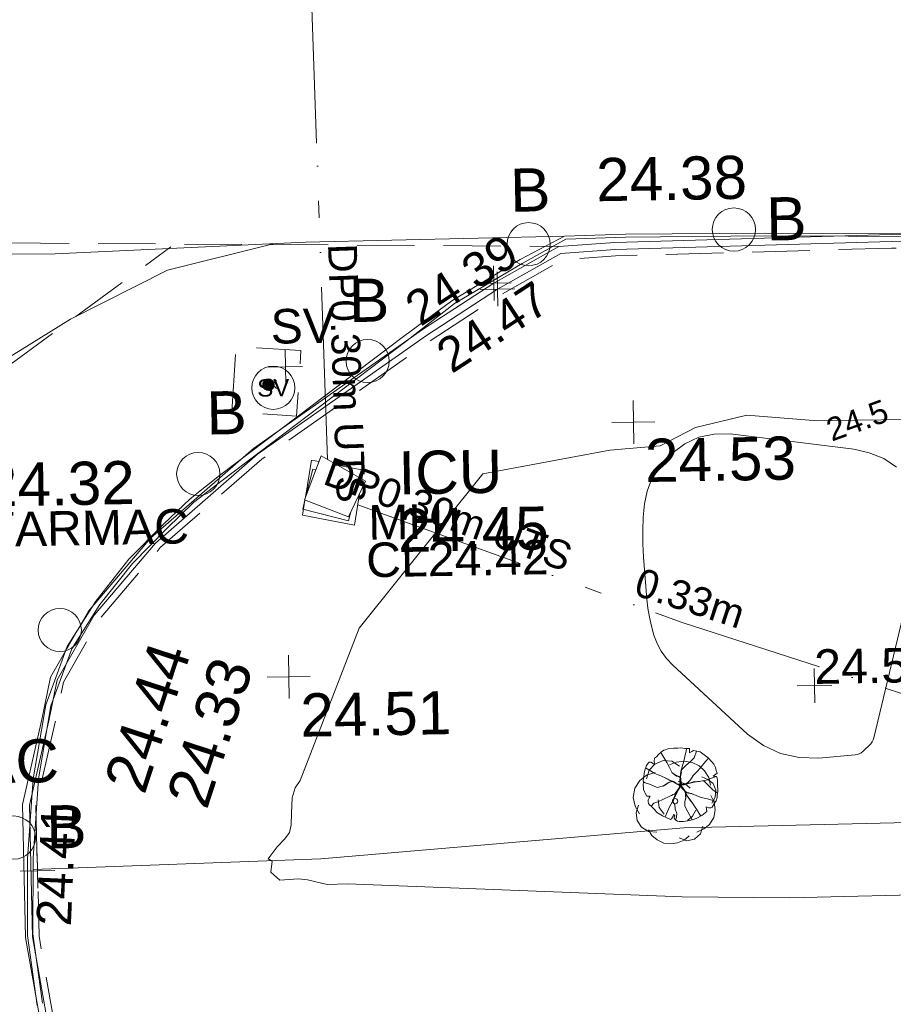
# Model space of a CAD drawing. Header units: millimetres. Extents: x -290717 to 520720, y -88450 to 287762.
# Tile 70 of 256: x -97965 to -90376, y -43295 to -34739. Entities that reach past the tile are written whole.
import ezdxf

# ---------------------------------------------------------------- set-up
doc = ezdxf.new("R2010")
doc.units = ezdxf.units.MM
for name, pattern in [('IMPORT-DASHED _2_', [750, 500, -250]), ('IMPORT-UG_EIR_QLB2 _2_', [2750, 1500, -300, 0, -300, 150, -300, 0, -200]), ('IMPORT-UG_ELEC_STREET LIGHTING_QLB2 _2_', [2700, 1500, -300, 0, -250, 150, -300, 0, -200])]:
    doc.linetypes.add(name, pattern=pattern)
for name, color, linetype, lineweight, true_color in [('00_TOPO_FURN_BOLLARD', 7, 'Continuous', 9, 0x666666), ('00_TOPO_KERB_BOTTOM', 1, 'Continuous', 9, 0xff0000), ('00_TOPO_KERB_TOP', 7, 'Continuous', 9, 0xa500a5), ('00_TOPO_LEVEL_SPOT', 7, 'Continuous', 9, 0x666666), ('00_TOPO_SERV_IC', 5, 'Continuous', 9, 0x0000ff), ('00_TOPO_SERV_STOP_VALVE', 7, 'Continuous', 9, 0x666666), ('00_TOPO_TREE', 7, 'Continuous', 9, 0x666666), ('00_UAV_FORM_LINES', 7, 'Continuous', 9, 0x666666), ('01_DTM_CONTOUR_MNR', 7, 'Continuous', 9, 0xa5a552), ('01_DTM_CONTOUR_MNR_LABELS', 7, 'Continuous', 9, 0xa5a552), ('12333-PUM-2D-U-0001-C01 - Rev2_REVIT IMPORT_dwg', 7, 'Continuous', 9, 0x767676), ('CONTOURS_MINOR', 7, 'Continuous', 9, 0x00a5a5), ('KERB_BOTTOM', 7, 'Continuous', 9, 0x0000a5), ('KERB_BOTTOM_LVL', 7, 'Continuous', 9, 0x0000a5), ('KERB_TOP', 2, 'Continuous', 9, 0xffff00), ('KERB_TOP_LVL', 2, 'Continuous', 9, 0xffff00), ('MANHOLES', 7, 'Continuous', 9, 0xa50000), ('MANHOLES_LVL', 7, 'Continuous', 9, 0xa50000), ('MANHOLES_TXT', 7, 'Continuous', 9, 0xa50000), ('PUM-EIRCOMM-MH', 6, 'Continuous', 9, 0xff00ff), ('PUM-EIRCOMM-NOTES', 6, 'Continuous', 9, 0xff00ff), ('PUM-EIRCOMM-QLB2', 6, 'IMPORT-UG_EIR_QLB2 _2_', 9, 0xff00ff), ('SAPLING', 120, 'Continuous', 9, 0x00ffbf), ('SLUICEVALVE', 5, 'Continuous', 9, 0x0000ff), ('SLUICEVALVE_TXT', 5, 'Continuous', 9, 0x0000ff), ('SPOT_HEIGHTS_LVL', 7, 'Continuous', 9, 0x00a500)]:
    doc.layers.add(name, color=color, linetype=linetype, lineweight=lineweight, true_color=true_color)
for name, color, linetype, lineweight in [('00_TOPO_ROAD_EDGE', 7, 'Continuous', 9), ('00_TOPO_SURFACE', 7, 'Continuous', 9), ('00_TOPO_SURVEY_TEXT', 7, 'Continuous', 9), ('CHANGE_OF_SURFACE', 7, 'IMPORT-DASHED _2_', 9), ('CHANGE_OF_SURFACE_LVL', 7, 'Continuous', 9), ('GEN-TEXT', 7, 'Continuous', 9), ('Text', 7, 'Continuous', 9), ('TEXT_TXT', 7, 'Continuous', 9)]:
    doc.layers.add(name, color=color, linetype=linetype, lineweight=lineweight)
doc.styles.add('Arial_1', font='arial.ttf', dxfattribs={"height": 250})
doc.styles.add('Arial_3', font='arial.ttf', dxfattribs={"height": 300})
doc.styles.add('Swis721 Lt BT', font='swissl.ttf', dxfattribs={"height": 400})
doc.styles.add('Swis721 Lt BT_1', font='swissl.ttf', dxfattribs={"height": 200})
doc.styles.add('Swis721 Lt BT_2', font='swissl.ttf', dxfattribs={"height": 375})

# ---------------------------------------------------------------- blocks, each defined once
blk = doc.blocks.new('12333-PUM-2D-U-0001-C01 - Rev2_REVIT IMPORT_dwg_MSL_Bollard_2-2077182-Site Location Plan Existing')
at = {"layer": '00_TOPO_FURN_BOLLARD', "color": 254, "true_color": 0xcccccc}
blk.add_circle((0, 0), 62.5, dxfattribs=at)
blk = doc.blocks.new('12333-PUM-2D-U-0001-C01 - Rev2_REVIT IMPORT_dwg_MSL_Sluice_Valve_SYM-2077186-Site Location Plan Existing')
at = {"layer": '00_TOPO_SERV_STOP_VALVE', "color": 254, "true_color": 0xcccccc}
blk.add_circle((0, 0), 500, dxfattribs=at)
at = {"layer": '00_TOPO_SERV_STOP_VALVE', "insert": (0, 199), "char_height": 400, "width": 785.11, "attachment_point": 2, "line_spacing_factor": 1.005062, "style": 'Swis721 Lt BT'}
blk.add_mtext('SV', dxfattribs=at)
blk = doc.blocks.new('12333-PUM-2D-U-0001-C01 - Rev2_REVIT IMPORT_dwg_MM-2077200-Site Location Plan Existing')
at = {"layer": '00_TOPO_LEVEL_SPOT', "color": 254, "true_color": 0xcccccc, "flags": 128}
for points in [[(500, 0), (0, 0), (0, 500)], [(0, -500), (0, 0), (-500, 0)]]:
    blk.add_lwpolyline(points, dxfattribs=at)
blk = doc.blocks.new('12333-PUM-2D-U-0001-C01 - Rev2_REVIT IMPORT_dwg_CONIFEROUS_TREE-2077258-Site Location Plan Existing')
at = {"layer": '00_TOPO_TREE', "color": 254, "true_color": 0xcccccc, "flags": 128}
for points in [[(533808733.4, 725515709.3), (533808755.6, 725515783.3), (533808807.4, 725515835), (533808881.3, 725515864.6), (533808955.2, 725515857.2), (533809021.8, 725515812.8)], [(533808933.1, 725515827.6), (533808992.2, 725515849.8), (533809066.2, 725515857.2), (533809132.7, 725515842.4), (533809191.9, 725515812.8), (533809236.2, 725515768.5), (533809273.2, 725515709.3), (533809288, 725515642.8)], [(533808666.9, 725515406.1), (533808629.9, 725515472.7), (533808615.1, 725515546.6), (533808629.9, 725515628), (533808674.2, 725515694.5), (533808733.4, 725515738.9), (533808807.4, 725515761.1)], [(533809007, 725515679.7), (533809066.2, 725515657.5), (533809110.5, 725515620.6)], [(533809214.1, 725515716.7), (533809265.8, 725515694.5), (533809310.2, 725515657.5), (533809332.4, 725515598.4), (533809325, 725515539.2), (533809295.4, 725515487.5)], [(533808814.7, 725515243.4), (533808740.8, 725515250.8), (533808681.6, 725515287.8), (533808644.7, 725515347), (533808637.3, 725515413.5), (533808659.5, 725515480.1)], [(533808881.3, 725515398.7), (533808836.9, 725515457.9), (533808829.5, 725515524.4)], [(533809288, 725515554), (533809317.6, 725515494.9), (533809325, 725515428.3), (533809310.2, 725515361.8), (533809273.2, 725515302.6), (533809221.5, 725515265.6), (533809162.3, 725515236.1)], [(533809154.9, 725515428.3), (533809125.3, 725515376.5), (533809081, 725515339.6)], [(533809095.7, 725515206.5), (533809051.4, 725515169.5), (533808992.2, 725515147.3), (533808933.1, 725515139.9), (533808873.9, 725515147.3), (533808814.7, 725515176.9), (533808770.4, 725515213.9), (533808740.8, 725515265.6)], [(533809214.1, 725515287.8), (533809191.9, 725515221.3), (533809140.1, 725515176.9), (533809073.6, 725515162.1), (533809007, 725515191.7)]]:
    blk.add_lwpolyline(points, dxfattribs=at)
at = {"layer": '00_TOPO_TREE', "color": 254, "true_color": 0xcccccc}
blk.add_ellipse((533808977.4, 725515509.7), major_axis=(22.8, 0), ratio=1, dxfattribs=at)
blk = doc.blocks.new('12333-PUM-2D-U-0001-C01 - Rev2_REVIT IMPORT_dwg_MGS62954_T2_Galway_ITM_3d_Rev1-2077680-Site Location Plan Existing')
at = {"layer": '00_TOPO_KERB_BOTTOM', "color": 254, "true_color": 0xcccccc, "flags": 128}
for points in [[(533804577.2, 725517993.5), (533804812.4, 725518211.2), (533805068.3, 725518407.8), (533806689.6, 725519587.4), (533807115.2, 725519891.8), (533807714.7, 725520238), (533808102.4, 725520435.7), (533808633.3, 725520442.2), (533809850.5, 725520431.3), (533811300.4, 725520398.9), (533811309, 725519762.5), (533812115, 725519761.7), (533812103.3, 725520416.2), (533812741.8, 725520396.5), (533814401.1, 725520359.5), (533816051.7, 725520333.5), (533817868.6, 725520295), (533819312.4, 725520253.4), (533821064.7, 725520220.5), (533823165.7, 725520187.9)], [(533804577.2, 725517993.5), (533804270.8, 725517694.1), (533803977.3, 725517335.8), (533803721.9, 725516946.6), (533803526, 725516441.3), (533803405.7, 725515800.4), (533803345.2, 725515105.9), (533803331.8, 725514440.1), (533803406.6, 725513831.9)]]:
    blk.add_lwpolyline(points, dxfattribs=at)
at = {"layer": '00_TOPO_KERB_TOP', "color": 254, "true_color": 0xcccccc, "flags": 128}
for points in [[(533804603.8, 725517954.8), (533804838.3, 725518178.8), (533805093.4, 725518363.1), (533806719.1, 725519552.3), (533807138, 725519866.6), (533807729.9, 725520205.5), (533808113, 725520408.5), (533808633.4, 725520418.6), (533809850.1, 725520407.7), (533811277.1, 725520375.8), (533811285.8, 725519739), (533812139, 725519738.2), (533812127.3, 725520391.9), (533812741.2, 725520373), (533814400.6, 725520336), (533816051.2, 725520310), (533817868, 725520271.5), (533819311.9, 725520229.9), (533821064.3, 725520196.9), (533823165.3, 725520164.4)], [(533804603.8, 725517954.8), (533804300.2, 725517658.1), (533804011.3, 725517305.4), (533803761.8, 725516925.3), (533803570.9, 725516432.6), (533803452.3, 725515801.2), (533803392.4, 725515112.3), (533803379, 725514453.7), (533803453.3, 725513850.3)]]:
    blk.add_lwpolyline(points, dxfattribs=at)
at = {"layer": '00_TOPO_ROAD_EDGE', "color": 254, "true_color": 0xcccccc, "flags": 128}
blk.add_lwpolyline([(533808102.4, 725520435.7), (533805853.1, 725520422.3), (533803676.4, 725520358.9), (533802063, 725520380.3), (533798877.6, 725520505.9), (533794395.6, 725520667), (533789653.1, 725520663.1), (533786567.8, 725520724.3), (533784468.8, 725520763.9), (533781388, 725520620.6), (533780700.9, 725520532.9)], dxfattribs=at)
at = {"layer": '00_TOPO_SERV_IC', "color": 254, "true_color": 0xcccccc}
for p, q in [((533805803.1, 725518183.2), (533805955.5, 725518564.2)), ((533806336.5, 725518335.6), (533805955.5, 725518564.2)), ((533806184.1, 725518030.8), (533806336.5, 725518335.6)), ((533805803.1, 725518183.2), (533806184.1, 725518030.8))]:
    blk.add_line(p, q, dxfattribs=at)
at = {"layer": '00_TOPO_SURFACE', "color": 254, "true_color": 0xcccccc, "flags": 128}
blk.add_lwpolyline([(533805569.7, 725520414), (533804650, 725520200), (533803800, 725519790), (533803010, 725519320), (533802400, 725518650), (533801960, 725517930), (533801610, 725517120), (533801450, 725516540), (533801390, 725515750), (533801380, 725514560), (533801360, 725512960), (533801370, 725512370), (533802350, 725511810), (533802350, 725511680), (533804510, 725511660), (533804442.3, 725511806.4)], dxfattribs=at)
at = {"layer": '00_UAV_FORM_LINES', "color": 254, "true_color": 0xcccccc, "flags": 128}
blk.add_lwpolyline([(533847507.5, 725515984.4), (533844996.8, 725515800.5), (533840466.8, 725515664.5), (533838884.8, 725515664.5), (533838006.8, 725515562.5), (533837555.8, 725515415.5), (533837025.8, 725515176.5), (533836658.8, 725515064.5), (533836035.8, 725514997.5), (533834931.8, 725514912.5), (533834040.8, 725514880.5), (533830307.8, 725515228.5), (533827096.8, 725515644.5), (533826283.8, 725515602.5), (533825636.8, 725515527.5), (533820890.8, 725515516.5), (533814412.8, 725515310.5), (533809049.8, 725515277.5), (533805892.8, 725515061.5), (533803390.3, 725515012.5)], dxfattribs=at)
at = {"layer": '01_DTM_CONTOUR_MNR', "color": 254, "true_color": 0xcccccc, "flags": 128}
blk.add_lwpolyline([(533814242.7, 725514682.6), (533809960.3, 725514651.6), (533809024.7, 725514678.8), (533806119.5, 725514842.6), (533805941.3, 725514837.4), (533805771.9, 725514882.2), (533805694.8, 725514892.1), (533805531.8, 725514882.4), (533805455.7, 725514954.5), (533805470, 725515050), (533805435.3, 725515069.1), (533805515.6, 725515173.6), (533805581.5, 725515242.2), (533805622.3, 725515295.1), (533805638, 725515361.6), (533805643.6, 725515462.9), (533805650.9, 725515595.6), (533805680.5, 725515682.4), (533805723.3, 725515747.5), (533806259.7, 725517060.2), (533807356.2, 725518384.1), (533808463, 725518569.8), (533808902.1, 725518599.9), (533809212, 725518753.4), (533809657.8, 725518852.9), (533810271.1, 725518794.1), (533810616.8, 725518792.5), (533811036.8, 725518790.4)], dxfattribs=at)
for name, p, xscale, yscale, zscale in [('12333-PUM-2D-U-0001-C01 - Rev2_REVIT IMPORT_dwg_MSL_Bollard_2-2077182-Site Location Plan Existing', (533809574.6, 725520467.3), 3, 3, 3), ('12333-PUM-2D-U-0001-C01 - Rev2_REVIT IMPORT_dwg_MSL_Bollard_2-2077182-Site Location Plan Existing', (533807789.7, 725520371.5), 3, 3, 3), ('12333-PUM-2D-U-0001-C01 - Rev2_REVIT IMPORT_dwg_MSL_Bollard_2-2077182-Site Location Plan Existing', (533806373.4, 725519380.5), 3, 3, 3), ('12333-PUM-2D-U-0001-C01 - Rev2_REVIT IMPORT_dwg_MSL_Sluice_Valve_SYM-2077186-Site Location Plan Existing', (533805550, 725519162.4), 0.375, 0.375, 0.375), ('12333-PUM-2D-U-0001-C01 - Rev2_REVIT IMPORT_dwg_MM-2077200-Site Location Plan Existing', (533808672.7, 725518809.2), 0.375, 0.375, 0.375), ('12333-PUM-2D-U-0001-C01 - Rev2_REVIT IMPORT_dwg_MSL_Bollard_2-2077182-Site Location Plan Existing', (533804885.2, 725518424.9), 3, 3, 3), ('12333-PUM-2D-U-0001-C01 - Rev2_REVIT IMPORT_dwg_MSL_Bollard_2-2077182-Site Location Plan Existing', (533803658.7, 725517090), 3, 3, 3), ('12333-PUM-2D-U-0001-C01 - Rev2_REVIT IMPORT_dwg_MM-2077200-Site Location Plan Existing', (533805640.3, 725516649.1), 0.375, 0.375, 0.375), ('12333-PUM-2D-U-0001-C01 - Rev2_REVIT IMPORT_dwg_MSL_Bollard_2-2077182-Site Location Plan Existing', (533803229.1, 725515293.8), 3, 3, 3)]:
    blk.add_blockref(name, p, dxfattribs=dict(xscale=xscale, yscale=yscale, zscale=zscale))
blk.add_blockref('12333-PUM-2D-U-0001-C01 - Rev2_REVIT IMPORT_dwg_CONIFEROUS_TREE-2077258-Site Location Plan Existing', (0, 0))
at = {"layer": '00_TOPO_FURN_BOLLARD', "char_height": 375, "width": 398.907, "attachment_point": 1, "line_spacing_factor": 1.005062, "style": 'Swis721 Lt BT_2'}
for insert in [(533807637.2, 725521030.1), (533809857.3, 725520741.5), (533806220.7, 725520096.1), (533804966, 725519140.6), (533803511.8, 725515568)]:
    blk.add_mtext('B', dxfattribs=dict(at, insert=insert))
at = {"layer": '00_TOPO_KERB_BOTTOM', "color": 251, "true_color": 0x666666, "insert": (533804553.2, 725515620.4), "char_height": 375, "width": 1495.902, "attachment_point": 1, "rotation": 70.9031, "line_spacing_factor": 1.005062, "style": 'Swis721 Lt BT_2'}
blk.add_mtext('24.33', dxfattribs=at)
at = {"layer": '00_TOPO_KERB_TOP', "color": 251, "true_color": 0x666666, "insert": (533804014.4, 725515760.8), "char_height": 375, "width": 1495.902, "attachment_point": 1, "rotation": 70.9031, "line_spacing_factor": 1.005062, "style": 'Swis721 Lt BT_2'}
blk.add_mtext('24.44', dxfattribs=at)
at = {"layer": '00_TOPO_LEVEL_SPOT', "char_height": 375, "width": 1495.902, "attachment_point": 1, "line_spacing_factor": 1.005062, "style": 'Swis721 Lt BT_2'}
for s, insert in [('24.53', (533808767.8, 725518661.8)), ('24.32', (533803022, 725518549.1)), ('24.51', (533805735.4, 725516501.7))]:
    blk.add_mtext(s, dxfattribs=dict(at, insert=insert))
at = {"layer": '00_TOPO_ROAD_EDGE', "color": 251, "true_color": 0x666666, "insert": (533808385.8, 725521108.7), "char_height": 375, "width": 1495.902, "attachment_point": 1, "line_spacing_factor": 1.005062, "style": 'Swis721 Lt BT_2'}
blk.add_mtext('24.38', dxfattribs=at)
at = {"layer": '00_TOPO_SERV_IC', "color": 251, "true_color": 0x666666, "char_height": 375, "attachment_point": 1, "line_spacing_factor": 1.005062, "style": 'Swis721 Lt BT_2'}
for s, insert, width in [('ICU', (533806623.9, 725518591.3), 1021.013), ('24.45', (533806610, 725518090.8), 1495.902)]:
    blk.add_mtext(s, dxfattribs=dict(at, insert=insert, width=width))
at = {"layer": '00_TOPO_SURVEY_TEXT', "color": 251, "true_color": 0x666666, "insert": (533801420, 725516144.5), "char_height": 375, "width": 2450.431, "attachment_point": 1, "line_spacing_factor": 1.005062, "style": 'Swis721 Lt BT_2'}
blk.add_mtext('TARMAC', dxfattribs=at)
at = {"layer": '01_DTM_CONTOUR_MNR_LABELS', "color": 251, "true_color": 0x666666, "insert": (533810584.4, 725518886.5), "char_height": 200, "width": 620.512, "attachment_point": 2, "rotation": 19.00066, "line_spacing_factor": 1.005062, "style": 'Swis721 Lt BT_1'}
blk.add_mtext('24.5', dxfattribs=at)
blk = doc.blocks.new('12333-PUM-2D-U-0001-C01 - Rev2_REVIT IMPORT_dwg_SAPLING-2077789-Site Location Plan Existing')
at = {"layer": 'SAPLING', "color": 254, "true_color": 0xeaeaea, "flags": 128}
blk.add_lwpolyline([(-223.8, 233.5), (-204.9, 245.2), (-187.4, 265.9), (-161.5, 288), (-141.4, 303.5), (-126.5, 304.8), (-97.9, 315.2), (-57.1, 319.1), (-20.1, 318.4), (6.5, 319.1), (42.2, 315.2), (83, 313.3), (81.7, 297), (82.4, 275.6), (101.2, 288), (116.1, 295.1), (173.8, 282.8), (241.9, 230.2), (278.2, 192.6), (289.9, 173.8), (304.2, 144), (310, 119.3), (318.4, 96), (308.1, 85), (284.7, 70.7), (313.9, 66.2), (319.1, 51.2), (320.4, 34.4), (321, -18.8), (321, -44.1), (322.3, -57.7), (317.8, -86.9), (317.1, -88.2), (315.2, -116.1), (304.8, -145.3), (292.5, -164.1), (269.8, -199.1), (257.5, -204.9), (242.6, -206.2), (226.3, -198.5), (219.2, -195.9), (223.8, -236.7), (178.4, -270.5), (129.7, -296.4), (93.4, -306.8), (70.7, -312.6), (18.8, -319.1), (-18.2, -318.4), (-31.8, -315.9), (-48.6, -306.8), (-59.7, -295.7), (-61, -286.7), (-54.5, -268.5), (-61.6, -259.4), (-65.5, -258.8), (-70.7, -273), (-84.3, -295.1), (-94.7, -299.6), (-161.5, -267.9), (-214, -234.8), (-227, -214), (-256.2, -184.8), (-273, -168.6), (-281.5, -157.6), (-286, -141.4), (-284.7, -125.2), (-276.9, -109.6), (-265.9, -94.7), (-296.4, -94), (-308.7, -68.1), (-316.5, -55.1), (-324.9, -35.7), (-324.9, 12.3), (-321.7, 18.8), (-323, 24), (-324.9, 44.8), (-319.7, 73.3), (-315.2, 104.4), (-309.4, 131.7), (-295.1, 171.9), (-280.2, 191.3), (-269.2, 199.8), (-266.6, 201.1), (-256.8, 199.8), (-232.2, 186.8), (-228.3, 185.5), (-224.4, 190), (-225.7, 204.9)], close=True, dxfattribs=at)
for points in [[(-166, 284.1), (-141.4, 238.7), (-116.1, 193.9), (-94, 150.5), (-72.6, 104.4), (-34.4, 75.9), (-7.8, 68.1), (0, 53.8), (-0.6, 32.4), (-5.8, 4.5), (-9.7, -20.8), (-25.9, -46), (-46, -79.1), (-63.6, -124.5), (-67.5, -149.2), (-53.2, -169.9), (-49.9, -207.5), (-38.9, -250.3), (-40.2, -281.5), (-46.7, -299), (-48.6, -306.8)], [(-140.7, -277.6), (-119.3, -230.9), (-99.2, -191.3), (-77.2, -151.1), (-54.5, -108.3), (-30.5, -56.4), (-16.2, -31.8), (-2.6, -9.7), (-5.2, 32.4), (-1.9, 70), (3.9, 113.5), (16.2, 154.4), (31.1, 203), (42.8, 258.8), (52.5, 290.6), (57.1, 314.6)], [(141.4, 290.6), (121.9, 230.2), (87.6, 200.4), (44.8, 164.7), (9.1, 128.4), (5.8, 107.7), (0.6, 69.4), (3.9, 18.8), (9.1, -0.6), (26.6, -0.6), (62.9, 16.9), (85.6, 42.2), (109.6, 77.2), (150.5, 118), (180.3, 152.4), (219.2, 199.1), (245.2, 226.3)], [(93.4, -306.8), (57.1, -236.7), (34.4, -186.8), (35, -145.9), (42.8, -115.4), (40.9, -75.2), (33.1, -48), (17.5, -29.8), (-5.8, -6.5), (-29.2, 4.5), (-61, 27.2), (-94, 40.9), (-128.4, 58.4), (-164.1, 77.2), (-227.6, 105.7), (-260.1, 123.9), (-302.2, 151.8)], [(-75.2, 109), (-57.1, 94.7), (-38.3, 82.4), (-15.6, 72), (-2.6, 62.9), (-0.6, 43.5), (-1.9, 29.2), (0.6, 16.9), (-2.6, 3.2), (3.2, -8.4), (13.6, -23.3), (23.3, -41.5), (33.1, -54.5), (45.4, -78.5), (53.8, -95.3), (67.5, -114.1), (88.9, -147.2)], [(9.1, 131), (4.5, 117.4), (7.8, 105.1), (2.6, 83.7), (0.6, 70.7), (-0.6, 53.8), (-2.6, 38.3), (5.2, 25.9), (4.5, 14.3), (5.8, 5.8), (8.4, 1.3)], [(-323.6, 31.1), (-308.7, 22.1), (-260.7, 7.1), (-205.6, -19.5), (-149.8, -7.8), (-101.8, 20.8), (-72.6, 29.2), (-35, 8.4), (-16.9, 4.5), (13, 0.6), (37, 5.2), (73.3, 22.7)], [(-140.7, 64.2), (-110.3, 49.3), (-101.2, 44.1), (-86.9, 37), (-61.6, 29.2), (-46, 18.8), (-35.7, 9.7), (-22.1, 6.5), (-1.3, 3.9), (-2.6, -0.6), (-3.2, -9.1), (-18.8, 0.6), (-29.2, 5.2), (-44.1, 13.6), (-63.6, 25.9), (-73.9, 31.1), (-77.8, 28.5), (-97.3, 22.7), (-116.1, 14.9), (-123.9, 6.5), (-137.5, 0), (-151.8, -9.1), (-156.3, -9.1)], [(-145.3, 66.8), (-124.5, 55.8), (-92.1, 39.6), (-55.1, 24.6), (-29.2, 7.8)], [(-64.9, -125.2), (-58.4, -110.9), (-49.9, -101.2), (-44.1, -89.5), (-35.7, -73.3), (-28.5, -55.8), (-16.9, -37.6), (-5.8, -22.1), (-1.9, -11.7), (0.6, 0)], [(310.7, 65.5), (223.1, 37), (175.1, 27.9), (119.3, 20.8), (86.9, 14.9), (29.8, 6.5), (0, 0), (11, -29.8), (36.3, -57.7), (58.4, -70.7), (94, -79.1), (133, -97.3), (167.3, -110.3), (201.1, -119.3), (232.2, -127.1), (260.7, -136.2), (301.6, -150.5)], [(32.4, -146.6), (39.6, -130.4), (43.5, -114.8), (39.6, -101.2), (42.8, -81.7), (38.3, -68.1), (26.6, -46), (11.7, -30.5), (7.8, -16.9), (0, -8.4), (0.6, 1.3), (0, 11.7), (0.6, 24)], [(4.5, -3.2), (27.9, 0.6), (55.8, 6.5), (79.8, 11.7), (108.3, 22.7), (130.4, 22.7)], [(6.5, -0.6), (28.5, 0.6), (45.4, 5.2), (51.9, 8.4), (62.9, 11), (83.7, 13), (106.4, 18.2), (129.1, 22.7), (147.2, 26.6), (164.1, 25.9), (189.4, 31.1), (195.9, 31.8)], [(319.1, -79.8), (278.2, -48), (236.7, -5.2), (205.6, 26.6), (199.8, 32.4)], [(-259.4, -181.6), (-236.1, -157.6), (-200.4, -144.6), (-149.8, -123.9), (-52.5, -79.1), (-24.6, -43.5), (-2.6, -16.2)], [(-81.7, -91.4), (-62.9, -85), (-51.9, -80.4), (-43.5, -66.8), (-33.7, -57.1), (-25.9, -44.8), (-14.9, -30.5), (-8.4, -22.7), (-7.8, -11), (-5.8, -2.6)], [(-81.1, -91.4), (-65.5, -83.7), (-55.1, -81.7), (-47.3, -73.3), (-34.4, -56.4), (-17.5, -28.5), (-3.9, -15.6)], [(-63.6, -121.3), (-51.2, -96.6), (-40.2, -75.2), (-28.5, -49.3), (-16.2, -28.5), (-3.9, -16.2)], [(103.8, -84.3), (85.6, -77.2), (65.5, -73.3), (49.9, -65.5), (36.3, -57.7), (29.2, -45.4), (22.7, -36.3), (17.5, -26.6), (11, -14.9), (0.6, -5.2)], [(169.3, -276.9), (133, -215.3), (93.4, -154.4), (53.8, -98.6), (29.8, -51.2), (4.5, -17.5)], [(86.9, -76.5), (68.7, -72.6), (49.9, -68.7), (35.7, -55.1)], [(83.7, -143.3), (70, -119.3), (59, -103.8), (44.1, -79.8), (37.6, -68.7)]]:
    blk.add_lwpolyline(points, dxfattribs=at)
blk = doc.blocks.new('12333-PUM-2D-U-0001-C01 - Rev2_REVIT IMPORT_dwg_MH_CIR2-2077792-Site Location Plan Existing')
at = {"layer": 'SLUICEVALVE', "color": 161, "true_color": 0xaaaaff}
for p, q in [((-499, -33), (33, 499)), ((-496, 60), (-60, 496)), ((-488, -111), (111, 488)), ((-467, -180), (180, 467)), ((-467, 179), (-179, 467)), ((-438, -241), (241, 438)), ((-403, -296), (296, 403)), ((-362, -345), (345, 362)), ((-315, -388), (388, 315)), ((-263, -425), (425, 263)), ((-204, -456), (456, 204)), ((-138, -480), (480, 138)), ((-64, -496), (496, 64)), ((22, -500), (500, -22)), ((128, -483), (483, -128)), ((305, -396), (396, -305))]:
    blk.add_line(p, q, dxfattribs=at)
at = {"layer": 'SLUICEVALVE', "color": 161, "true_color": 0xaaaaff, "flags": 128}
blk.add_lwpolyline([(475, -154), (500, 0), (475, 154), (404, 293), (293, 404), (154, 475), (0, 500), (-154, 475), (-293, 404), (-404, 293), (-475, 154), (-500, 0), (-475, -154), (-404, -293), (-293, -404), (-154, -475), (0, -500), (154, -475), (293, -404), (404, -293)], close=True, dxfattribs=at)
blk = doc.blocks.new('12333-PUM-2D-U-0001-C01 - Rev2_REVIT IMPORT_dwg_SPOT-2077713-Site Location Plan Existing')
at = {"layer": 'Text', "color": 253, "true_color": 0xaaaaaa}
for p, q in [((0, 500), (0, -500)), ((-500, 0), (500, 0))]:
    blk.add_line(p, q, dxfattribs=at)
blk = doc.blocks.new('12333-PUM-2D-U-0001-C01 - Rev2_REVIT IMPORT_dwg_SPOT-2077769-Site Location Plan Existing')
at = {"layer": 'CHANGE_OF_SURFACE_LVL', "color": 253, "true_color": 0xaaaaaa}
for p, q in [((0, 500), (0, -500)), ((-500, 0), (500, 0))]:
    blk.add_line(p, q, dxfattribs=at)
blk = doc.blocks.new('12333-PUM-2D-U-0001-C01 - Rev2_REVIT IMPORT_dwg_SPOT-2077770-Site Location Plan Existing')
at = {"layer": 'KERB_BOTTOM_LVL', "color": 9, "true_color": 0xaaaae1}
for p, q in [((0, 500), (0, -500)), ((-500, 0), (500, 0))]:
    blk.add_line(p, q, dxfattribs=at)
blk = doc.blocks.new('12333-PUM-2D-U-0001-C01 - Rev2_REVIT IMPORT_dwg_SPOT-2077810-Site Location Plan Existing')
at = {"layer": 'KERB_TOP_LVL', "color": 51, "true_color": 0xffffaa}
for p, q in [((0, 500), (0, -500)), ((-500, 0), (500, 0))]:
    blk.add_line(p, q, dxfattribs=at)
blk = doc.blocks.new('12333-PUM-2D-U-0001-C01 - Rev2_REVIT IMPORT_dwg_SPOT-2077775-Site Location Plan Existing')
at = {"layer": 'SPOT_HEIGHTS_LVL', "color": 9, "true_color": 0xaae1aa}
for p, q in [((0, 500), (0, -500)), ((-500, 0), (500, 0))]:
    blk.add_line(p, q, dxfattribs=at)
blk = doc.blocks.new('12333-PUM-2D-U-0001-C01 - Rev2_REVIT IMPORT_dwg-1620468-Site Location Plan Existing')
at = {"layer": 'CHANGE_OF_SURFACE', "color": 253, "true_color": 0xaaaaaa, "flags": 128}
for points in [[(138224, -95003.5), (150685.4, -95121.5), (166989.8, -95507.2)], [(161099.9, -107894.7), (161213.9, -106099), (160641.8, -105968.7), (160221.9, -104207.2), (160149.5, -103810.8), (160279.8, -98416.2), (160960.5, -97315.6), (163603, -95451)], [(163527, -104193.6), (163571.1, -104157.6), (163058.2, -103529.5), (162744.3, -102920.8), (162495.2, -102317.4), (162352.7, -101420.1), (162346, -100288.4), (162525.3, -99565.2), (162602.9, -99216.9), (162926.1, -98674.5), (163463.8, -98064), (164358.8, -97310.6), (165839.7, -96307.6), (166461.2, -95917.6), (167003.5, -95623.9), (167463.6, -95598.3), (169860.9, -95572.5), (170130.8, -95578.7)]]:
    blk.add_lwpolyline(points, dxfattribs=at)
blk.add_lwpolyline([(164105.6, -96895.2), (164153.6, -96326), (164715.9, -96373.4), (164667.9, -96942.7)], close=True, dxfattribs=at)
at = {"layer": 'CONTOURS_MINOR', "color": 254, "true_color": 0xaae1e1, "flags": 128}
blk.add_lwpolyline([(170090.5, -98057.6), (169632.6, -99825.2), (169626.2, -99843.1), (169618, -99860), (169606.9, -99875.1), (169536.5, -99941.5), (169521.3, -99952.7), (169505.1, -99961.7), (169487.5, -99967.2), (169468.8, -99970.5), (169152, -99993.1), (168982.3, -99983.4), (168821.9, -99947.7), (168675.5, -99873.1), (168538.3, -99772.6), (167897.7, -99161.9), (167845.4, -99103.4), (167800.2, -99040.6), (167765.5, -98971.5), (167737.8, -98898), (167718.3, -98820.8), (167702.2, -98742.9), (167691.3, -98664.2), (167683.7, -98584.9), (167661.1, -98219.3), (167657.2, -98103.6), (167657.6, -97988.1), (167664.5, -97872.8), (167675.8, -97757.6), (167701.6, -97648.3), (167740.9, -97545.9), (167800.6, -97453.8), (167873.9, -97368.6), (167921.7, -97323.7), (168036.6, -97242.5), (168158.9, -97184.5), (168292.3, -97161.5), (168433.1, -97161.8), (169503.9, -97314.1), (169637.3, -97348.1), (169761.6, -97399), (169872.3, -97475.1)], dxfattribs=at)
at = {"layer": 'GEN-TEXT', "color": 253, "true_color": 0xaaaaaa}
for p, q in [((164429, -96698.7), (164499.7, -96628)), ((164499.7, -96698.7), (164429, -96628))]:
    blk.add_line(p, q, dxfattribs=at)
at = {"layer": 'KERB_BOTTOM', "color": 9, "true_color": 0xaaaae1, "flags": 128}
blk.add_lwpolyline([(163501.8, -104214.9), (162982.8, -103600.9), (162756.2, -103212.7), (162381.7, -102349.8), (162235.5, -101429.7), (162228.6, -100274.4), (162411.2, -99538.3), (162492.5, -99173.1), (162830.9, -98605.2), (163381.6, -97979.9), (164288, -97217), (165775.6, -96209.3), (166402.1, -95816.3), (166970.7, -95508.3), (167459.7, -95481.1), (169861.6, -95455.2), (170252.5, -95464.3)], dxfattribs=at)
at = {"layer": 'KERB_TOP', "color": 51, "true_color": 0xffffaa, "flags": 128}
blk.add_lwpolyline([(163501.8, -104214.9), (163527, -104193.6), (163010.4, -103560.9), (162692.7, -102944.7), (162440.1, -102332.9), (162295.8, -101424.7), (162289, -100281.6), (162469.9, -99552.2), (162549.3, -99195.6), (162879.9, -98640.9), (163423.9, -98023.2), (164324.4, -97265.2), (165808.6, -96259.9), (166432.5, -95868.4), (166987.6, -95567.8), (167461.7, -95541.5), (169861.2, -95515.6), (170221.7, -95523.9)], dxfattribs=at)
at = {"layer": 'MANHOLES', "color": 9, "true_color": 0xe1aaaa}
blk.add_line((164728.5, -97673.2), (164707.5, -97751.7), dxfattribs=at)
at = {"layer": 'MANHOLES', "color": 9, "true_color": 0xe1aaaa, "flags": 128}
for points in [[(164827.3, -97411.6), (164800.5, -97404.4), (164740.4, -97628.7)], [(164707.5, -97751.7), (165105, -97858.1), (165125.5, -97781.5)]]:
    blk.add_lwpolyline(points, dxfattribs=at)
at = {"layer": 'PUM-EIRCOMM-MH', "color": 211, "true_color": 0xffaaff}
for p, q in [((164733.5, -97646), (164790.4, -97326.4)), ((164790.4, -97326.4), (164855.8, -97340.2))]:
    blk.add_line(p, q, dxfattribs=at)
at = {"layer": 'PUM-EIRCOMM-MH', "color": 211, "true_color": 0xffaaff, "flags": 128}
for points in [[(165015.4, -97373.9), (165240.4, -97421.4), (165226.3, -97500.4)], [(165204.4, -97623.7), (165155.4, -97899.4), (164705.4, -97804.4), (164728.7, -97673.2)]]:
    blk.add_lwpolyline(points, dxfattribs=at)
at = {"layer": 'PUM-EIRCOMM-QLB2', "color": 211, "true_color": 0xffaaff, "flags": 128}
for points in [[(164931.8, -97323.7), (164830.4, -91487.4), (163976.5, -90359.2)], [(165187, -97721.6), (167986.4, -98792.4), (173451.4, -100670.4), (179010.4, -102345.4), (184238.1, -104008)]]:
    blk.add_lwpolyline(points, dxfattribs=at)
for name, p in [('12333-PUM-2D-U-0001-C01 - Rev2_REVIT IMPORT_dwg_MGS62954_T2_Galway_ITM_3d_Rev1-2077680-Site Location Plan Existing', (-533641079.6, -725615854.4)), ('12333-PUM-2D-U-0001-C01 - Rev2_REVIT IMPORT_dwg_SAPLING-2077789-Site Location Plan Existing', (167948.6, -100202.6))]:
    blk.add_blockref(name, p)
for name, p, xscale, yscale, zscale in [('12333-PUM-2D-U-0001-C01 - Rev2_REVIT IMPORT_dwg_SPOT-2077770-Site Location Plan Existing', (166402.1, -95816.3), 0.3, 0.3, 0.3), ('12333-PUM-2D-U-0001-C01 - Rev2_REVIT IMPORT_dwg_SPOT-2077810-Site Location Plan Existing', (166432.5, -95868.4), 0.3, 0.3, 0.3), ('12333-PUM-2D-U-0001-C01 - Rev2_REVIT IMPORT_dwg_SPOT-2077713-Site Location Plan Existing', (164578.8, -96512), 0.3, 0.3, 0.3), ('12333-PUM-2D-U-0001-C01 - Rev2_REVIT IMPORT_dwg_MH_CIR2-2077792-Site Location Plan Existing', (164429.3, -96664.7), 0.1, 0.1, 0.1), ('12333-PUM-2D-U-0001-C01 - Rev2_REVIT IMPORT_dwg_SPOT-2077775-Site Location Plan Existing', (169126.2, -99362.5), 0.3, 0.3, 0.3), ('12333-PUM-2D-U-0001-C01 - Rev2_REVIT IMPORT_dwg_SPOT-2077769-Site Location Plan Existing', (162349.3, -100854.2), 0.3, 0.3, 0.3)]:
    blk.add_blockref(name, p, dxfattribs=dict(xscale=xscale, yscale=yscale, zscale=zscale))
at = {"layer": 'CHANGE_OF_SURFACE_LVL', "insert": (162330.7, -101325.1), "char_height": 300, "width": 1256.112, "attachment_point": 1, "rotation": 86.51655, "line_spacing_factor": 0.941778, "style": 'Arial_3'}
blk.add_mtext('24.41', dxfattribs=at)
at = {"layer": 'KERB_BOTTOM_LVL', "insert": (165597.8, -95933.3), "char_height": 300, "width": 1256.112, "attachment_point": 1, "rotation": 32.10361, "line_spacing_factor": 0.941778, "style": 'Arial_3'}
blk.add_mtext('24.39', dxfattribs=at)
at = {"layer": 'KERB_TOP_LVL', "insert": (165862.3, -96347.3), "char_height": 300, "width": 1256.112, "attachment_point": 1, "rotation": 32.10361, "line_spacing_factor": 0.941778, "style": 'Arial_3'}
blk.add_mtext('24.47', dxfattribs=at)
at = {"layer": 'MANHOLES_LVL', "insert": (165250.7, -98053), "char_height": 300, "width": 1895.187, "attachment_point": 1, "line_spacing_factor": 0.941778, "style": 'Arial_3'}
blk.add_mtext('CL24.42', dxfattribs=at)
at = {"layer": 'MANHOLES_TXT', "insert": (165275.2, -97727.1), "char_height": 300, "width": 774.97, "attachment_point": 1, "line_spacing_factor": 0.941778, "style": 'Arial_3'}
blk.add_mtext('MH', dxfattribs=at)
at = {"layer": 'PUM-EIRCOMM-NOTES', "char_height": 250, "attachment_point": 2, "line_spacing_factor": 0.941778, "style": 'Arial_1'}
for s, insert, width, rotation in [('DP0.30m UTS', (165237, -96573.6), 2687.341, 270.9961), ('DP0.30m UTS', (166015.9, -97700.2), 2687.341, 339.06922), ('0.33m', (168099.3, -98463.8), 1160.025, 341.03516)]:
    blk.add_mtext(s, dxfattribs=dict(at, insert=insert, width=width, rotation=rotation))
at = {"layer": 'SLUICEVALVE_TXT', "insert": (164456.6, -96009.1), "char_height": 300, "width": 668.457, "attachment_point": 1, "line_spacing_factor": 0.941778, "style": 'Arial_3'}
blk.add_mtext('SV', dxfattribs=at)
at = {"layer": 'SPOT_HEIGHTS_LVL', "insert": (169126.2, -99047.5), "char_height": 300, "width": 1256.112, "attachment_point": 1, "line_spacing_factor": 0.941778, "style": 'Arial_3'}
blk.add_mtext('24.53', dxfattribs=at)
at = {"layer": 'TEXT_TXT', "insert": (161948, -97731.1), "char_height": 300, "width": 2108.211, "attachment_point": 1, "line_spacing_factor": 0.941778, "style": 'Arial_3'}
blk.add_mtext('TARMAC', dxfattribs=at)

msp = doc.modelspace()

# ---------------------------------------------------------------- block references
at = {"layer": '12333-PUM-2D-U-0001-C01 - Rev2_REVIT IMPORT_dwg', "color": 254, "linetype": 'IMPORT-UG_ELEC_STREET LIGHTING_QLB2 _2_', "true_color": 0xffd4d4, "rotation": 0.9999999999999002}
msp.add_blockref('12333-PUM-2D-U-0001-C01 - Rev2_REVIT IMPORT_dwg-1620468-Site Location Plan Existing', (-261895.1, 55869.6), dxfattribs=at)

doc.saveas('drawing.dxf')
